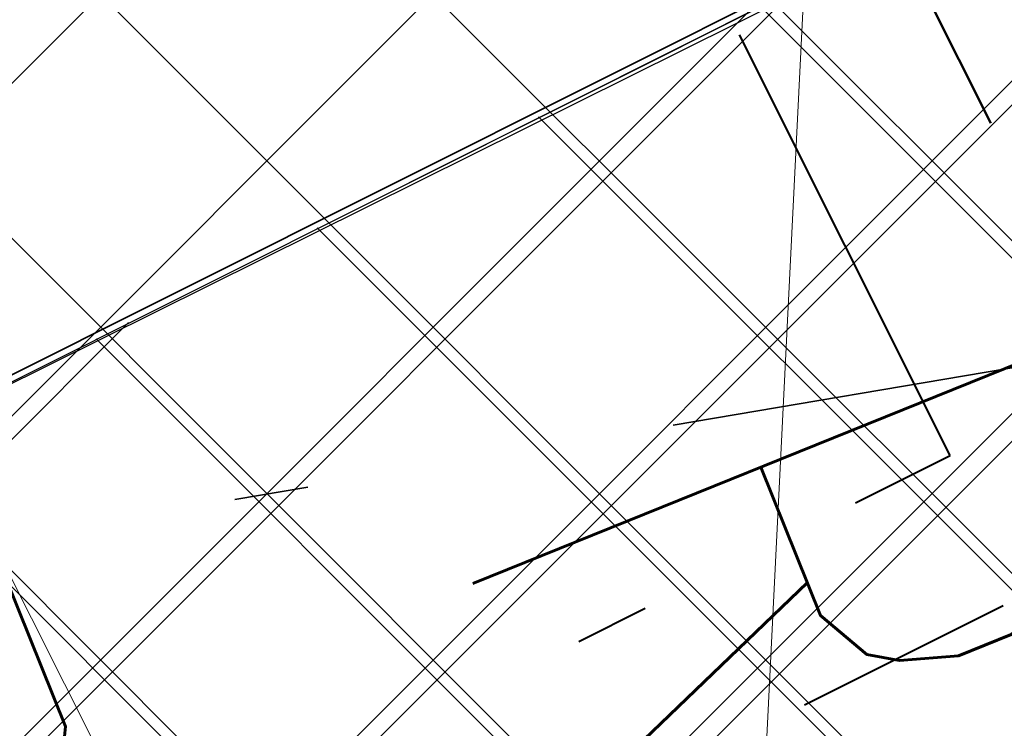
# Model space of a CAD drawing. Header units: metres. Extents: x 7472034 to 8439876, y 5890181 to 5961460.
# Tile 92 of 202: x 8439500.536 to 8439501.865, y 5890390.428 to 5890391.384. Entities that reach past the tile are written whole.
import ezdxf
from ezdxf import colors
from ezdxf.entities.mleader import LeaderData, LeaderLine
from ezdxf.math import Vec2, Vec3

# ---------------------------------------------------------------- set-up
doc = ezdxf.new("R2010")
doc.units = ezdxf.units.M
doc.header["$MEASUREMENT"] = 0
for name, pattern in [('$0$L218_500', [1, 0.5, -0.5]), ('ACAD_ISO03W100', [30, 12, -18]), ('DASHDOT', [25.399999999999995, 12.7, -6.349999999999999, 0, -6.349999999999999]), ('DASHDOTX2', [2, 1, -0.5, 0, -0.5])]:
    doc.linetypes.add(name, pattern=pattern)
doc.layers.get('0').update_dxf_attribs({"linetype": 'CONTINUOUS', "lineweight": 5})
doc.layers.get('Defpoints').update_dxf_attribs({"linetype": 'CONTINUOUS'})
for name, color, linetype, lineweight in [('### Krawężnik', 6, 'CONTINUOUS', 35), ('_a_widok', 7, 'CONTINUOUS', 5), ('_IS.KD.opis.1', 138, 'CONTINUOUS', 18), ('_T_98', 132, 'ACAD_ISO03W100', 50), ('_T_ON', 23, 'ACAD_ISO03W100', 40), ('_T_ON_V', 181, 'ACAD_ISO03W100', 50), ('_T_opary', 220, 'DASHDOT', 40), ('E_Kanal_sterownicze', 10, 'DASHDOTX2', 35), ('KOLOR-OBIEKT', 21, 'CONTINUOUS', 13), ('T_strefa-8', 20, 'ACAD_ISO03W100', 50), ('ZAG-obrys 018 wymiary', 7, 'CONTINUOUS', 18), ('ZAG-OBRYS013', 7, 'CONTINUOUS', 13), ('ZAG-OPIS_020', 7, 'CONTINUOUS', 25)]:
    doc.layers.add(name, color=color, linetype=linetype, lineweight=lineweight)
for name, color, linetype in [('100_rzut_wym_wew', 7, 'CONTINUOUS'), ('2D - Ogólne', 7, 'CONTINUOUS'), ('_IS.BLOK.KD.doziemne', 7, 'CONTINUOUS')]:
    doc.layers.add(name, color=color, linetype=linetype)
doc.layers.add('_IS_NO', color=11, linetype='CONTINUOUS', lineweight=20, plot=False)
doc.styles.add('DIM', font='simplex.shx', dxfattribs={"width": 0.8})
doc.styles.add('RS', font='Romans.shx', dxfattribs={"width": 0.7})
doc.dimstyles.new('DIM-WEW_500', dxfattribs={"dimscale": 5, "dimtxt": 18, "dimasz": 10, "dimexe": 4, "dimexo": 8, "dimgap": 5, "dimtad": 1, "dimlfac": 0.01, "dimzin": 9, "dimdsep": 46, "dimtxsty": 'DIM', "dimblk": 'ARCHTICK', "dimcen": 5, "dimclrt": 112, "dimadec": 4, "dimazin": 2, "dimtfac": 4, "dimtmove": 0, "dimatfit": 3, "dimldrblk": 'ARCHTICK', "dimfxl": 0, "dimtolj": 1, "dimlwd": 13, "dimarcsym": 0})
pattern_1 = [(45, (967499.202946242, -71042.94610979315), (-0.2245064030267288, 0.2245064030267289), []), (135, (967499.202946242, -71042.94610979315), (-0.2245064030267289, -0.2245064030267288), [])]
pattern_2 = [(45, (967499.2092647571, -71042.97165620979), (-0.2245064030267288, 0.2245064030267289), []), (135, (967499.2092647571, -71042.97165620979), (-0.2245064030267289, -0.2245064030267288), [])]

# ---------------------------------------------------------------- blocks, each defined once
blk = doc.blocks.new('A$C7D7B3C0A')
at = {"layer": '2D - Ogólne', "lineweight": 25}
blk.add_line((4.399999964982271, 8.89999996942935), (4.400059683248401, 2.299928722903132), dxfattribs=at)
blk.add_line((4.399999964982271, 8.89999996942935), (4.400059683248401, 2.299928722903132), dxfattribs=at)
blk.add_line((4.399999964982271, 8.89999996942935), (4.400059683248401, 2.299928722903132), dxfattribs=at)
blk.add_line((4.399999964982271, 8.89999996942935), (4.400059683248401, 2.299928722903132), dxfattribs=at)
blk.add_line((4.399999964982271, 8.89999996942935), (4.400059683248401, 2.299928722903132), dxfattribs=at)
blk.add_line((4.399999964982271, 8.89999996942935), (4.400059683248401, 2.299928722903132), dxfattribs=at)
blk.add_line((4.399999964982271, 8.89999996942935), (4.400059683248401, 2.299928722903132), dxfattribs=at)
blk.add_line((4.399999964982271, 8.89999996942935), (4.400059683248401, 2.299928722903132), dxfattribs=at)
blk.add_line((4.399999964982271, 8.89999996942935), (4.400059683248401, 2.299928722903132), dxfattribs=at)
blk.add_line((4.399999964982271, 8.89999996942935), (4.400059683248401, 2.299928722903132), dxfattribs=at)
blk.add_line((4.399999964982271, 8.89999996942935), (4.400059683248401, 2.299928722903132), dxfattribs=at)
blk = doc.blocks.new('_Oblique')
at = {"color": 0, "linetype": 'ByBlock', "lineweight": -2}
blk.add_line((-0.5, -0.5), (0.5, 0.5), dxfattribs=at)
blk = doc.blocks.new('*D76')
at = {"layer": 'Defpoints', "color": 0, "linetype": 'Continuous', "lineweight": 60}
for p in [(8439504.5437122, 5890392.911758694), (8439500.275404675, 5890390.769413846), (8439503.451551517, 5890385.091044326)]:
    blk.add_point(p, dxfattribs=at)
at = {"layer": 'ZAG-obrys 018 wymiary', "color": 0, "linetype": 'Continuous', "lineweight": -2}
for p, q in [((8439500.990396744, 5890391.128281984), (8439504.901208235, 5890393.091192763)), ((8439504.166543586, 5890385.449912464), (8439507.816903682, 5890387.282097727))]:
    blk.add_line(p, q, dxfattribs=at)
at = {"layer": 'ZAG-obrys 018 wymiary', "color": 0, "linetype": 'Continuous', "lineweight": 13}
blk.add_line((8439507.459407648, 5890387.102663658), (8439504.5437122, 5890392.911758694), dxfattribs=at)
at = {"layer": 'ZAG-obrys 018 wymiary', "color": 0, "linetype": 'Continuous', "lineweight": 13, "xscale": 0.3, "yscale": 0.3, "zscale": 0.3}
for p, rotation in [((8439504.5437122, 5890392.911758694), 116.652946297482), ((8439507.459407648, 5890387.102663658), 296.6529462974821)]:
    blk.add_blockref('_Oblique', p, dxfattribs=dict(at, rotation=rotation))
at = {"layer": 'ZAG-obrys 018 wymiary', "color": 112, "linetype": 'Continuous', "lineweight": 25, "insert": (8439506.537803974, 5890390.27636228), "char_height": 0.8, "attachment_point": 5, "rotation": 296.652946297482, "style": 'RS'}
blk.add_mtext('\\A1;6.5', dxfattribs=at)
blk = doc.blocks.new('_ArchTick')
at = {"layer": '100_rzut_wym_wew', "color": 0, "linetype": 'Continuous', "const_width": 0.15}
blk.add_lwpolyline([(-0.5, -0.5), (0.5, 0.5)], dxfattribs=at)
blk = doc.blocks.new('*D80')
at = {"layer": 'Defpoints', "color": 0, "linetype": 'Continuous', "lineweight": 60}
for p in [(8439499.288762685, 5890395.196211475), (8439510.439764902, 5890383.669162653), (8439506.139698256, 5890381.515762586)]:
    blk.add_point(p, dxfattribs=at)
at = {"layer": 'ZAG-obrys 018 wymiary', "color": 0, "linetype": 'Continuous', "lineweight": -2}
for p, q in [((8439500.004080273, 5890395.554430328), (8439503.946488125, 5890397.528720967)), ((8439506.855015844, 5890381.87398144), (8439510.797423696, 5890383.84827208))]:
    blk.add_line(p, q, dxfattribs=at)
at = {"layer": 'ZAG-obrys 018 wymiary', "color": 0, "linetype": 'Continuous', "lineweight": 13}
blk.add_line((8439503.588829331, 5890397.349611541), (8439510.439764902, 5890383.669162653), dxfattribs=at)
at = {"layer": 'ZAG-obrys 018 wymiary', "color": 0, "linetype": 'Continuous', "lineweight": 13, "xscale": 0.3, "yscale": 0.3, "zscale": 0.3}
for p, rotation in [((8439503.588829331, 5890397.349611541), 116.6009277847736), ((8439510.439764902, 5890383.669162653), 296.6009277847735)]:
    blk.add_blockref('_Oblique', p, dxfattribs=dict(at, rotation=rotation))
at = {"layer": 'ZAG-obrys 018 wymiary', "color": 112, "linetype": 'Continuous', "lineweight": 25, "insert": (8439508.246278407, 5890389.389239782), "char_height": 0.8, "attachment_point": 5, "rotation": 296.6009277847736, "style": 'RS'}
blk.add_mtext('\\A1;15.3', dxfattribs=at)
blk = doc.blocks.new('*D88')
at = {"layer": 'Defpoints', "color": 0, "linetype": 'Continuous', "lineweight": 60}
for p in [(8439503.070368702, 5890393.075582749), (8439494.803817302, 5890391.266461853), (8439495.73632797, 5890389.403839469)]:
    blk.add_point(p, dxfattribs=at)
at = {"layer": 'ZAG-obrys 018 wymiary', "color": 0, "linetype": 'Continuous', "lineweight": -2}
for p, q in [((8439502.712229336, 5890393.790940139), (8439501.95878835, 5890395.295883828)), ((8439495.378188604, 5890390.119196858), (8439494.624747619, 5890391.624140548))]:
    blk.add_line(p, q, dxfattribs=at)
at = {"layer": 'ZAG-obrys 018 wymiary', "color": 0, "linetype": 'Continuous', "lineweight": 13}
blk.add_line((8439502.137858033, 5890394.938205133), (8439494.803817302, 5890391.266461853), dxfattribs=at)
at = {"layer": 'ZAG-obrys 018 wymiary', "color": 0, "linetype": 'Continuous', "lineweight": 13, "xscale": 0.3, "yscale": 0.3, "zscale": 0.3}
for p, rotation in [((8439502.137858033, 5890394.938205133), 26.59456106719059), ((8439494.803817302, 5890391.266461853), 206.5945610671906)]:
    blk.add_blockref('_Oblique', p, dxfattribs=dict(at, rotation=rotation))
at = {"layer": 'ZAG-obrys 018 wymiary', "color": 112, "linetype": 'Continuous', "lineweight": 25, "insert": (8439498.202233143, 5890393.638851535), "char_height": 0.8, "attachment_point": 5, "rotation": 26.594561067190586, "style": 'RS'}
blk.add_mtext('\\A1;8.2', dxfattribs=at)
blk = doc.blocks.new('*D60')
at = {"layer": 'Defpoints', "color": 0, "linetype": 'Continuous', "lineweight": 60}
for p in [(8439503.84000523, 5890394.328112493), (8439498.216184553, 5890391.533605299), (8439498.928597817, 5890390.099905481)]:
    blk.add_point(p, dxfattribs=at)
at = {"layer": 'ZAG-obrys 018 wymiary', "color": 0, "linetype": 'Continuous', "lineweight": -2}
for p, q in [((8439499.362340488, 5890392.10313644), (8439504.198218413, 5890394.506110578)), ((8439500.074753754, 5890390.669436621), (8439504.910631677, 5890393.07241076))]:
    blk.add_line(p, q, dxfattribs=at)
at = {"layer": 'ZAG-obrys 018 wymiary', "color": 0, "linetype": 'Continuous', "lineweight": 13}
blk.add_line((8439504.552418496, 5890392.894412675), (8439503.84000523, 5890394.328112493), dxfattribs=at)
at = {"layer": 'ZAG-obrys 018 wymiary', "color": 0, "linetype": 'Continuous', "lineweight": 13, "xscale": 0.3, "yscale": 0.3, "zscale": 0.3}
for p, rotation in [((8439503.84000523, 5890394.328112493), 116.4230323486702), ((8439504.552418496, 5890392.894412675), 296.4230323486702)]:
    blk.add_blockref('_Oblique', p, dxfattribs=dict(at, rotation=rotation))
at = {"layer": 'ZAG-obrys 018 wymiary', "color": 112, "linetype": 'Continuous', "lineweight": 25, "insert": (8439504.733531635, 5890393.878259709), "char_height": 0.8, "attachment_point": 5, "rotation": 296.42303234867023, "style": 'RS'}
blk.add_mtext('\\A1;1.6', dxfattribs=at)
blk = doc.blocks.new('Elektryk_v3')
at = {"layer": 'E_Kanal_sterownicze'}
blk.add_lwpolyline([(7.317663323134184, -60.84954797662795), (-12.38507829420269, -64.18319043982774)], dxfattribs=at)
blk = doc.blocks.new('A$C20F0416D')
at = {"layer": '_T_98', "ltscale": 0.025}
blk.add_lwpolyline([(7.836734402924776, 3.825146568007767), (14.59582168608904, 7.308206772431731), (16.08722835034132, 11.97092984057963), (14.93323048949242, 14.27526504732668)], dxfattribs=at)
at = {"layer": '_T_ON', "ltscale": 0.025}
blk.add_lwpolyline([(5.371468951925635, 8.609142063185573), (5.775450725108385, 7.82519119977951), (16.35011156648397, 13.12092074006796), (15.60384072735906, 14.61109522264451)], dxfattribs=at)
at = {"layer": '_T_opary', "ltscale": 0.05}
blk.add_lwpolyline([(2.366075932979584, 7.861956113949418), (2.982892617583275, 6.664986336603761), (15.36056099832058, 12.86365171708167), (14.70969374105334, 14.16332165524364)], dxfattribs=at)
blk = doc.blocks.new('*D132')
at = {"layer": 'Defpoints', "color": 0, "linetype": 'Continuous', "lineweight": 60}
for p in [(8439490.081045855, 5890411.33265816), (8439490.081045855, 5890411.33265816), (8439503.593241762, 5890384.547616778)]:
    blk.add_point(p, dxfattribs=at)
at = {"layer": 'ZAG-obrys 018 wymiary', "color": 0, "linetype": 'Continuous', "lineweight": -2}
for p, q in [((8439490.081045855, 5890411.33265816), (8439490.438176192, 5890411.512818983)), ((8439503.593241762, 5890384.547616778), (8439503.9503721, 5890384.727777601))]:
    blk.add_line(p, q, dxfattribs=at)
at = {"layer": 'ZAG-obrys 018 wymiary', "color": 0, "linetype": 'Continuous', "lineweight": 13}
blk.add_line((8439503.593241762, 5890384.547616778), (8439490.081045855, 5890411.33265816), dxfattribs=at)
at = {"layer": 'ZAG-obrys 018 wymiary', "color": 0, "linetype": 'Continuous', "lineweight": 13, "xscale": 0.3, "yscale": 0.3, "zscale": 0.3}
for p, rotation in [((8439490.081045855, 5890411.33265816), 116.7694823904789), ((8439503.593241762, 5890384.547616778), 296.7694823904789)]:
    blk.add_blockref('_Oblique', p, dxfattribs=dict(at, rotation=rotation))
at = {"layer": 'ZAG-obrys 018 wymiary', "color": 112, "linetype": 'Continuous', "lineweight": 25, "insert": (8439496.348970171, 5890400.239980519), "char_height": 0.8, "attachment_point": 5, "rotation": 296.7694823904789, "style": 'RS'}
blk.add_mtext('\\A1;30', dxfattribs=at)
blk = doc.blocks.new('*D142')
at = {"layer": 'Defpoints', "color": 0, "linetype": 'Continuous', "lineweight": 60}
for p in [(8439501.07687633, 5890391.760996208), (8439499.839085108, 5890366.792824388), (8439500.37198268, 5890366.766406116)]:
    blk.add_point(p, dxfattribs=at)
at = {"layer": 'ZAG-obrys 018 wymiary', "color": 0, "linetype": 'Continuous', "lineweight": 13}
blk.add_line((8439501.609773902, 5890391.734577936), (8439500.37198268, 5890366.766406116), dxfattribs=at)
at = {"layer": 'ZAG-obrys 018 wymiary', "color": 0, "linetype": 'Continuous', "lineweight": -2}
for p, q in [((8439501.609773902, 5890391.734577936), (8439502.009283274, 5890391.714772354)), ((8439500.37198268, 5890366.766406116), (8439500.771492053, 5890366.746600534))]:
    blk.add_line(p, q, dxfattribs=at)
at = {"layer": 'ZAG-obrys 018 wymiary', "color": 0, "linetype": 'Continuous', "lineweight": 13, "xscale": 0.3, "yscale": 0.3, "zscale": 0.3}
for p, rotation in [((8439501.609773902, 5890391.734577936), 87.16189876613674), ((8439500.37198268, 5890366.766406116), 267.1618987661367)]:
    blk.add_blockref('_Oblique', p, dxfattribs=dict(at, rotation=rotation))
at = {"layer": 'ZAG-obrys 018 wymiary', "color": 112, "linetype": 'Continuous', "lineweight": 25, "insert": (8439500.180271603, 5890375.01709125), "char_height": 0.8, "attachment_point": 5, "rotation": 87.16189876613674, "style": 'RS'}
blk.add_mtext('\\A1;25', dxfattribs=at)
blk = doc.blocks.new('_Open30')
at = {"color": 0, "linetype": 'ByBlock', "lineweight": -2}
for p, q in [((-1, 0.26794919), (0, 0)), ((0, 0), (-1, -0.26794919)), ((0, 0), (-1, 0))]:
    blk.add_line(p, q, dxfattribs=at)
blk = doc.blocks.new('*D150')
at = {"layer": 'Defpoints', "color": 0, "linetype": 'Continuous', "lineweight": 60}
for p in [(8439495.295166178, 5890413.452423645), (8439503.9503721, 5890384.727777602)]:
    blk.add_point(p, dxfattribs=at)
at = {"layer": 'ZAG-obrys 018 wymiary', "color": 0, "linetype": 'Continuous', "lineweight": 13}
blk.add_line((8439496.232624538, 5890410.341214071), (8439495.381717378, 5890413.165180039), dxfattribs=at)
at = {"layer": 'ZAG-obrys 018 wymiary', "color": 0, "linetype": 'Continuous', "lineweight": 13, "xscale": 0.3, "yscale": 0.3, "zscale": 0.3, "rotation": 106.7684137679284}
blk.add_blockref('_Open30', (8439495.295166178, 5890413.452423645), dxfattribs=at)
at = {"layer": 'ZAG-obrys 018 wymiary', "color": 112, "linetype": 'Continuous', "lineweight": 25, "insert": (8439496.541688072, 5890411.395196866), "char_height": 0.8, "attachment_point": 5, "rotation": 286.7684137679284, "style": 'RS'}
blk.add_mtext('\\A1;R30', dxfattribs=at)
blk = doc.blocks.new('A$C1D2679FE')
at = {"layer": 'KOLOR-OBIEKT', "lineweight": 9, "ltscale": 200}
h = blk.add_hatch(dxfattribs=at)
h.set_pattern_fill('ANSI37', color=253, scale=0.1, angle=16)
h.set_pattern_definition([(61, (-7471780.020262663, -5961378.212846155), (-0.2776917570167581, 0.153927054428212), []), (151, (-7471780.020262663, -5961378.212846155), (-0.153927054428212, -0.2776917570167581), [])])
edge = h.paths.add_edge_path()
edge.add_line((196.975401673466, 33.54016214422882), (192.3495923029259, 34.13512154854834))
edge.add_line((192.3495923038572, 34.13512154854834), (187.7176397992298, 34.7308710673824))
edge.add_line((187.7176398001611, 34.7308710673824), (178.5077782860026, 36.15998750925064))
edge.add_line((178.5077782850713, 36.15998750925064), (176.6601969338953, 36.5026140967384))
edge.add_arc((181.3685569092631, 38.18527459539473), 5.000000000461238, 199.6657310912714, 261.1796204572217)
edge.add_line((180.6018702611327, 33.24440507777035), (187.358021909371, 32.19603671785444))
edge.add_line((187.3580219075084, 32.19603671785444), (192.0230219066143, 31.59603671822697))
edge.add_line((192.0230219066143, 31.59603671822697), (196.6880219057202, 30.9960367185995))
edge.add_line((196.6880219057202, 30.9960367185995), (201.9780219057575, 30.48103671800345))
edge.add_line((201.9780219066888, 30.48103671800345), (207.2680219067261, 29.96603671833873))
edge.add_line((207.2680219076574, 29.96603671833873), (216.468021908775, 29.35603671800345))
edge.add_line((216.4680219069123, 29.35603671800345), (221.8830219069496, 29.11103671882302))
edge.add_line((221.8830219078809, 29.11103671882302), (227.2980219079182, 28.86603671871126))
edge.add_line((227.2980219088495, 28.86603671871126), (233.718021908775, 28.60103671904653))
edge.add_line((233.7180219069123, 28.60103671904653), (240.1380219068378, 28.33603671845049))
edge.add_line((240.1380219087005, 28.33603671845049), (245.3280219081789, 28.076036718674))
edge.add_line((245.3280219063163, 28.076036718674), (246.1380219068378, 28.00603671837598))
edge.add_line((246.1380219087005, 28.00603671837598), (248.4280219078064, 27.98603671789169))
edge.add_line((248.4280219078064, 27.98603671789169), (251.4080219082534, 28.33603671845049))
edge.add_line((251.4080219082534, 28.33603671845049), (255.3380219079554, 29.13603671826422))
edge.add_line((255.3380219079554, 29.13603671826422), (258.1480219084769, 30.35603671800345))
edge.add_line((258.1480219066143, 30.35603671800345), (260.6280219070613, 32.076036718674))
edge.add_line((260.6280219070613, 32.076036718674), (262.7080219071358, 34.29603671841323))
edge.add_line((262.7080219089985, 34.29603671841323), (264.3880219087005, 36.826036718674))
edge.add_line((264.3880219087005, 36.826036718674), (265.608021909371, 39.59603671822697))
edge.add_line((265.6080219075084, 39.59603671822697), (266.4080219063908, 42.53603671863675))
edge.add_line((266.4080219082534, 42.53603671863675), (266.6380219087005, 45.60603671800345))
edge.add_line((266.6380219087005, 45.60603671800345), (266.3380219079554, 48.59603671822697))
edge.add_line((266.3380219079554, 48.59603671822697), (265.628021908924, 51.53603671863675))
edge.add_line((265.6280219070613, 51.53603671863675), (264.5280219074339, 54.28603671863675))
edge.add_line((264.5280219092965, 54.28603671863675), (263.3880219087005, 57.11603671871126))
edge.add_line((263.3880219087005, 57.11603671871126), (262.5430219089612, 59.47103671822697))
edge.add_line((262.5430219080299, 59.47103671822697), (261.6980219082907, 61.826036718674))
edge.add_line((261.6980219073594, 61.826036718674), (260.5980219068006, 65.15103671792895))
edge.add_line((260.5980219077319, 65.15103671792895), (259.4980219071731, 68.47603671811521))
edge.add_line((259.4980219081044, 68.47603671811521), (257.3916487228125, 67.77919145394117))
edge.add_line((257.3916487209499, 67.77919145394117), (258.1675714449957, 64.34697791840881))
edge.add_line((258.167571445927, 64.34697791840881), (259.2776264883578, 60.99158426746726))
edge.add_line((259.2776264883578, 60.99158426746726), (260.1334384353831, 58.60645156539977))
edge.add_line((260.1334384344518, 58.60645156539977), (260.9950570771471, 56.20513570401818))
edge.add_line((260.9950570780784, 56.20513570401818), (262.1522789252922, 53.33238322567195))
edge.add_line((262.1522789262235, 53.33238322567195), (263.1827648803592, 50.75616833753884))
edge.add_line((263.1827648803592, 50.75616833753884), (263.8083402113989, 48.16575780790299))
edge.add_line((263.8083402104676, 48.16575780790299), (264.0684198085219, 45.57363114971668))
edge.add_line((264.0684198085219, 45.57363114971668), (263.8734869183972, 42.97170083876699))
edge.add_line((263.8734869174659, 42.97170083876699), (263.1880731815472, 40.45280535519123))
edge.add_line((263.1880731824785, 40.45280535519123), (262.1337886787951, 38.05906103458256))
edge.add_line((262.1337886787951, 38.05906103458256), (260.6936748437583, 35.89031817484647))
edge.add_line((260.6936748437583, 35.89031817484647), (258.9457271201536, 34.02472012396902))
edge.add_line((258.9457271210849, 34.02472012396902), (256.8967191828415, 32.60363397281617))
edge.add_line((256.8967191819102, 32.60363397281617), (254.5645412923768, 31.59108698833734))
edge.add_line((254.5645412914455, 31.59108698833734), (251.0026761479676, 30.86602538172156))
edge.add_line((251.0026761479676, 30.86602538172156), (248.2893446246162, 30.54734550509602))
edge.add_line((248.2893446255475, 30.54734550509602), (246.2595893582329, 30.56507262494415))
edge.add_line((246.2595893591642, 30.56507262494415), (245.5023283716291, 30.63051493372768))
edge.add_line((245.5023283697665, 30.63051493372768), (240.2548571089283, 30.89339403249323))
edge.add_line((240.2548571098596, 30.89339403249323), (233.8236017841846, 31.1588586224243))
edge.add_line((233.8236017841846, 31.1588586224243), (227.4086662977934, 31.42364957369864))
edge.add_line((227.4086662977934, 31.42364957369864), (221.9987299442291, 31.66842047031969))
edge.add_line((221.9987299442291, 31.66842047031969), (217.4544723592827, 31.90290945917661))
edge.add_line((217.4544723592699, 31.90290945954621), (217.0910134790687, 31.92589690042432))
edge.add_line((217.0910134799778, 31.92589689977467), (214.8768218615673, 32.06593639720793))
edge.add_line((214.876821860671, 32.06593639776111), (207.0033997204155, 32.56390146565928))
edge.add_line((207.0033997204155, 32.56390146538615), (202.2260741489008, 33.02899081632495))
edge.add_line((202.2260741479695, 33.02899081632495), (196.975401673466, 33.54016214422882))
blk = doc.blocks.new('A$C2C426404')
at = {"layer": '_IS_NO'}
for points, knots in [([(79.78853077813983, 19.36674957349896), (76.35759393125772, 21.05647175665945), (73.54314721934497, 23.24973176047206), (68.81112178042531, 29.5542766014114), (62.94352867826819, 33.40072623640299), (60.85999413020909, 35.33807434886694), (60.85999381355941, 35.3380749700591)], [0, 0, 0, 0, 2.176379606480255, 10.04614516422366, 21.98881238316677, 21.98881468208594, 21.98881468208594, 21.98881468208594, 21.98881468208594]), ([(50.6228041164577, 30.56321178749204, 1.829566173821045e-06), (53.11749188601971, 30.21319374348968), (56.38514522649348, 30.67444155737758), (60.99540497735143, 30.04553546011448), (68.19327101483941, 22.54355850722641, -2.469325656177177e-08), (70.8769634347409, 19.46133922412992, 5.150448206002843e-09), (74.71212187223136, 14.31917844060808, -1.219795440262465e-09), (78.88802252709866, 13.86142715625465), (82.75564656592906, 12.70757211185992)], [0, 0, 0, 0, 7.578698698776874, 9.67195365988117, 16.27655537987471, 24.33370670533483, 30.35915105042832, 36.79354326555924, 36.79354326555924, 36.79354326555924, 36.79354326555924])]:
    blk.add_open_spline(points, degree=3, knots=knots, dxfattribs=at)
at = {"layer": '_IS_NO', "ltscale": 0.1}
for points, knots in [([(81.48853297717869, 15.975331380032), (78.87586907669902, 16.84686399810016), (76.26450027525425, 17.78992713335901), (72.03847445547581, 21.67736706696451), (65.0990158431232, 30.09408769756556), (58.79946133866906, 33.34467344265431), (58.26247850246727, 34.11525447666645)], [0, 0, 0, 0, 1.278992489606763, 7.78914044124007, 15.74750070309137, 27.64022902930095, 27.64022902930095, 27.64022902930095, 27.64022902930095]), ([(55.69703794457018, 26.44192530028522, 8.07171421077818e-08), (60.47702913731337, 24.37489471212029, 4.118097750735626e-07), (65.41527824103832, 21.38608461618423, 8.932878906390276e-07), (68.42167646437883, 18.98607052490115, -1.681326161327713e-07), (71.60992970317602, 12.73766223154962), (75.29265419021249, 11.98629271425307, 1.662301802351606e-08), (79.75433884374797, 11.20084950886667)], [13.0881689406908, 13.0881689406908, 13.0881689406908, 13.0881689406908, 21.71831455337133, 28.5577747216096, 34.1003045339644, 40.71973107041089, 40.71973107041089, 40.71973107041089, 40.71973107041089])]:
    blk.add_open_spline(points, degree=3, knots=knots, dxfattribs=at)
blk = doc.blocks.new('JPII.KD_aktualizacja rzędnych_20.12.2024')
at = {"layer": '_IS.KD.opis.1', "color": 0}
ml = blk.add_multileader_mtext('Standard', dxfattribs=at)
ml.set_content('\\A1;{\\C132;Rd4}-132,83', style='RS')
ml.set_leader_properties()
ml.build(insert=Vec2(0, 0))
ml.multileader.update_dxf_attribs({"text_left_attachment_type": 2, "text_right_attachment_type": 2, "dogleg_length": 0.2, "arrow_head_size": 0.25})
ctx = ml.context
ctx.base_point, ctx.char_height, ctx.arrow_head_size, ctx.landing_gap_size, ctx.plane_origin, ctx.plane_x_axis, ctx.plane_y_axis = Vec3(8438641.615293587, 5890687.074757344), 0.8, 0.25, 0.3, Vec3(8438583.42782343, 5890661.307258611), Vec3(0.374606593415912, -0.9271838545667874), Vec3(0.9271838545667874, 0.374606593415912)
ctx.left_attachment, ctx.right_attachment, ctx.text_align_type = 2, 2, 1
notes = []
notes.append((ctx, [(1, (1, 1, 0), (8438643.802996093, 5890681.660003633), (-0.374606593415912, 0.9271838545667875), 0.2, [(3, [(8438642.714059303, 5890679.444822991)], 0, [])])]))
ctx.mtext.insert, ctx.mtext.text_direction, ctx.mtext.rotation, ctx.mtext.width, ctx.mtext.alignment, ctx.mtext.flow_direction = Vec3(8438643.113200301, 5890684.638482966), Vec3(0.374606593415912, -0.9271838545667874), 5.096361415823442, 3.033132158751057, 2, 5
ml = blk.add_multileader_mtext('Standard', dxfattribs=at)
ml.set_content('\\A1;{\\C132;Rd3}-132,89', style='RS')
ml.set_leader_properties()
ml.build(insert=Vec2(0, 0))
ml.multileader.update_dxf_attribs({"text_left_attachment_type": 2, "text_right_attachment_type": 2, "dogleg_length": 0.2, "arrow_head_size": 0.25})
ctx = ml.context
ctx.base_point, ctx.char_height, ctx.arrow_head_size, ctx.landing_gap_size, ctx.plane_origin, ctx.plane_x_axis, ctx.plane_y_axis = Vec3(8438640.248071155, 5890686.770044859), 0.8, 0.25, 0.3, Vec3(8438582.323530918, 5890660.669695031), Vec3(0.374606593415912, -0.9271838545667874), Vec3(0.9271838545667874, 0.374606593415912)
ctx.left_attachment, ctx.right_attachment, ctx.text_align_type = 2, 2, 1
notes.append((ctx, [(0, (1, 1, 0), (8438640.173149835, 5890686.955481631), (0.374606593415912, -0.9271838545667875), 0.2, [(3, [(8438639.087217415, 5890686.687542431)], 0, [])])]))
ctx.mtext.insert, ctx.mtext.text_direction, ctx.mtext.rotation, ctx.mtext.width, ctx.mtext.alignment, ctx.mtext.flow_direction = Vec3(8438641.740983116, 5890684.346132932), Vec3(0.374606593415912, -0.9271838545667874), 5.096361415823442, 3.033132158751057, 2, 5
for ctx, leaders in notes:
    for number, flags, end, landing, length, lines in leaders:
        leader = LeaderData()
        leader.index, (leader.has_last_leader_line, leader.has_dogleg_vector, leader.attachment_direction) = number, flags
        leader.last_leader_point, leader.dogleg_vector, leader.dogleg_length = Vec3(end), Vec3(landing), length
        for number, points, colour, breaks in lines:
            line = LeaderLine()
            line.index, line.vertices, line.color, line.breaks = number, Vec3.list(points), colors.encode_raw_color(colour), breaks
            leader.lines.append(line)
        ctx.leaders.append(leader)

msp = doc.modelspace()

# ---------------------------------------------------------------- hatches: boundary and pattern name
at = {"layer": 'KOLOR-OBIEKT', "lineweight": 9}
h = msp.add_hatch(dxfattribs=at)
h.set_pattern_fill('ANSI37', color=73, scale=0.1)
h.set_pattern_definition(pattern_2)
edge = h.paths.add_edge_path()
edge.add_arc((8439443.60123986, 5890379.17988472), 6.652831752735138, 296.7043321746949, 335.0331150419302)
edge.add_arc((8439476.194075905, 5890367.917634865), 27.87464989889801, 155.1393615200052, 162.3446315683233, ccw=False)
edge.add_arc((8439457.399943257, 5890376.211109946), 7.345078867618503, 127.98309878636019, 152.2023641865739, ccw=False)
edge.add_arc((8439457.741930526, 5890376.488713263), 7.349948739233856, 107.1989600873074, 131.4182254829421, ccw=False)
edge.add_line((8439455.568618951, 5890383.509999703), (8439473.898437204, 5890392.710084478))
edge.add_arc((8439481.742870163, 5890376.384611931), 18.11232128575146, 99.26977735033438, 115.6644084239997, ccw=False)
edge.add_line((8439478.825278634, 5890394.260401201), (8439481.377171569, 5890394.321440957))
edge.add_arc((8439482.909595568, 5890377.390082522), 17.00056533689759, 88.22393661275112, 95.17163768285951, ccw=False)
edge.add_arc((8439482.561499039, 5890405.235869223), 10.88860248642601, 274.6092070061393, 298.9976789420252)
edge.add_arc((8443006.923870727, 5883371.657126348), 7856.29059094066, 116.59181359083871, 116.61107962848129, ccw=False)
edge.add_arc((8439465.895823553, 5890431.340313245), 42.15757971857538, 305.2087751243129, 306.7865132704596)
edge.add_arc((8439488.80074795, 5890400.283338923), 3.577668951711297, 310.8590814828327, 340.7280968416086)
edge.add_line((8439492.177934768, 5890399.102523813), (8439493.275267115, 5890403.980640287))
edge.add_line((8439493.275267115, 5890403.980640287), (8439502.266345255, 5890408.28072203))
edge.add_line((8439502.266345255, 5890408.28072203), (8439504.844191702, 5890407.694009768))
edge.add_line((8439504.844191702, 5890407.694009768), (8439506.125281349, 5890405.329609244))
edge.add_arc((8439507.019670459, 5890405.776898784), 0.9999999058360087, 206.5699188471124, 283.6833393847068)
edge.add_line((8439507.256226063, 5890404.805280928), (8439511.624560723, 5890406.970734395))
edge.add_line((8439511.624560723, 5890406.970734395), (8439511.39896348, 5890407.420225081))
edge.add_line((8439511.39896348, 5890407.420225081), (8439510.561982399, 5890407.017405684))
edge.add_line((8439510.561982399, 5890407.017405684), (8439509.330427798, 5890409.481424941))
edge.add_line((8439509.330427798, 5890409.481424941), (8439512.635426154, 5890411.138401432))
edge.add_line((8439512.635426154, 5890411.138401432), (8439512.638568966, 5890411.136467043))
edge.add_line((8439512.638568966, 5890411.136467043), (8439515.998443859, 5890412.829496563))
edge.add_line((8439515.998443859, 5890412.829496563), (8439517.239018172, 5890410.325621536))
edge.add_line((8439517.239018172, 5890410.325621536), (8439513.919446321, 5890408.633274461))
edge.add_line((8439513.919446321, 5890408.633274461), (8439514.091312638, 5890408.235941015))
edge.add_line((8439514.091312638, 5890408.235941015), (8439518.839102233, 5890410.604261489))
edge.add_line((8439518.839102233, 5890410.604261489), (8439518.585943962, 5890412.843737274))
edge.add_line((8439518.585943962, 5890412.843737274), (8439518.274555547, 5890413.628049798))
edge.add_line((8439518.274555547, 5890413.628049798), (8439517.839658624, 5890414.494365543))
edge.add_line((8439517.839658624, 5890414.494365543), (8439524.310164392, 5890417.742607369))
edge.add_line((8439524.310164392, 5890417.742607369), (8439525.122207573, 5890416.124990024))
edge.add_line((8439525.122207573, 5890416.124990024), (8439526.840645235, 5890414.670893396))
edge.add_line((8439526.840645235, 5890414.670893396), (8439527.244697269, 5890414.489695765))
edge.add_arc((8439552.769967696, 5890317.570311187), 100.2242811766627, 102.79246926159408, 104.75471345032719, ccw=False)
edge.add_arc((8439529.321881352, 5890420.105147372), 4.960037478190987, 284.6730648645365, 320.3902958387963)
edge.add_arc((8435016.013859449, 5889290.11735932), 4655.555010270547, 14.00691021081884, 14.04831962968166)
edge.add_line((8439532.327549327, 5890420.207226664), (8439525.877549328, 5890423.127226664))
edge.add_line((8439525.877549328, 5890423.127226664), (8439431.028022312, 5890376.803268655))
edge.add_line((8439431.028022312, 5890376.803268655), (8439435.479127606, 5890375.417226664))
edge.add_line((8439435.479127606, 5890375.417226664), (8439446.590932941, 5890373.236661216))
edge = h.paths.add_edge_path()
edge.add_arc((8439530.228804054, 5890405.916425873), 3.001836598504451, 99.44813666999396, 208.2631515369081)
edge.add_line((8439527.5848402, 5890404.494990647), (8439533.209264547, 5890393.206690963))
edge.add_line((8439533.209264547, 5890393.206690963), (8439519.17443581, 5890386.185049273))
edge.add_line((8439519.17443581, 5890386.185049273), (8439523.57812012, 5890377.411604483))
edge.add_line((8439523.57812012, 5890377.411604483), (8439517.455507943, 5890374.324033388))
edge.add_line((8439517.455507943, 5890374.324033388), (8439517.445860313, 5890374.319191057))
edge.add_line((8439517.445860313, 5890374.319191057), (8439517.33905848, 5890374.265585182))
edge.add_line((8439517.33905848, 5890374.265585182), (8439516.815779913, 5890375.308140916))
edge.add_line((8439516.815779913, 5890375.308140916), (8439511.370501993, 5890372.574998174))
edge.add_line((8439511.370501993, 5890372.574998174), (8439511.888417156, 5890371.529804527))
edge.add_line((8439511.888417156, 5890371.529804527), (8439506.425671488, 5890368.787948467))
edge.add_line((8439506.425671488, 5890368.787948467), (8439505.890341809, 5890369.841556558))
edge.add_line((8439505.890341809, 5890369.841556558), (8439505.8884594, 5890369.869391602))
edge.add_line((8439505.8884594, 5890369.869391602), (8439500.283276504, 5890366.97762632))
edge.add_line((8439500.283276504, 5890366.97762632), (8439519.478066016, 5890366.160130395))
edge.add_line((8439519.478066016, 5890366.160130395), (8439542.767549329, 5890378.417226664))
edge.add_line((8439542.767549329, 5890378.417226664), (8439538.675788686, 5890394.802262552))
edge.add_line((8439538.675788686, 5890394.802262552), (8439537.066416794, 5890401.238139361))
edge.add_line((8439537.066416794, 5890401.238139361), (8439535.557306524, 5890407.69906358))
edge.add_arc((8439531.145391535, 5890400.872499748), 8.128158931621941, 57.12596579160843, 99.98506404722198)
edge = h.paths.add_edge_path()
edge.add_line((8439470.194509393, 5890384.137651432), (8439461.355169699, 5890379.697090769))
edge.add_line((8439461.355169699, 5890379.697090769), (8439460.080861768, 5890379.068371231))
edge.add_line((8439460.080861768, 5890379.068371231), (8439457.869254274, 5890377.642639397))
edge.add_arc((8439460.609507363, 5890373.444653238), 5.013190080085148, 123.1346622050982, 204.022759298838)
edge.add_line((8439456.030540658, 5890371.403786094), (8439459.447549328, 5890370.707226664))
edge.add_line((8439459.447549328, 5890370.707226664), (8439480.497107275, 5890367.736747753))
edge.add_line((8439480.497107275, 5890367.736747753), (8439497.963342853, 5890367.082590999))
edge.add_line((8439497.963342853, 5890367.082590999), (8439496.62020549, 5890369.722641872))
edge.add_line((8439496.62020549, 5890369.722641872), (8439494.91788047, 5890373.087302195))
edge.add_arc((8439489.468037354, 5890366.363615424), 8.654984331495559, 50.97371617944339, 58.22889977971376)
edge.add_line((8439494.025120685, 5890373.721722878), (8439490.036071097, 5890376.575637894))
edge.add_line((8439490.036071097, 5890376.575637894), (8439489.954459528, 5890375.592465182))
edge.add_line((8439489.954459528, 5890375.592465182), (8439490.917133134, 5890375.538648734))
edge.add_line((8439490.917133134, 5890375.538648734), (8439490.678913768, 5890371.956837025))
edge.add_line((8439490.678913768, 5890371.956837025), (8439482.55041443, 5890372.440399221))
edge.add_line((8439482.55041443, 5890372.440399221), (8439482.851718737, 5890376.020734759))
edge.add_line((8439482.851718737, 5890376.020734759), (8439487.354100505, 5890375.749064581))
edge.add_line((8439487.354100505, 5890375.749064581), (8439487.521080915, 5890378.34061919))
edge.add_line((8439487.521080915, 5890378.34061919), (8439481.803471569, 5890382.401025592))
edge.add_arc((8439487.942466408, 5890392.088814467), 11.46911116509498, 231.6002274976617, 237.6382272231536, ccw=False)
edge.add_line((8439480.818489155, 5890383.100518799), (8439480.351152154, 5890383.41057529))
edge.add_line((8439480.351152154, 5890383.41057529), (8439479.210044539, 5890382.939428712))
edge.add_line((8439479.210044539, 5890382.939428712), (8439480.412913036, 5890383.399613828))
edge.add_arc((8439474.682487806, 5890375.167564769), 10.03017472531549, 55.15777404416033, 116.5800473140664)
h.paths.add_polyline_path([(8439461.898919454, 5890370.792156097), (8439462.257176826, 5890373.552492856)], flags=16)
h = msp.add_hatch(dxfattribs=at)
h.set_pattern_fill('ANSI37', color=253, scale=0.1)
h.set_pattern_definition(pattern_2)
edge = h.paths.add_edge_path()
edge.add_arc((8439529.163071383, 5890420.279666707), 5.193757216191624, 276.50229096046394, 320.0240354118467, ccw=False)
edge.add_line((8439529.751227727, 5890415.119319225), (8439525.812744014, 5890414.153171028))
edge.add_line((8439525.812744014, 5890414.153171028), (8439519.208160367, 5890410.804184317))
edge.add_line((8439519.208160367, 5890410.804184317), (8439517.988028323, 5890410.126512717))
edge.add_line((8439517.988028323, 5890410.126512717), (8439514.091312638, 5890408.235941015))
edge.add_line((8439514.091312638, 5890408.235941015), (8439511.613697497, 5890406.992378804))
edge.add_line((8439511.613697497, 5890406.992378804), (8439509.258949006, 5890405.810485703))
edge.add_line((8439509.258949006, 5890405.810485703), (8439507.371756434, 5890404.83508177))
edge.add_arc((8439506.940777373, 5890405.737469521), 1.000023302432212, 206.5712342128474, 295.5290722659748, ccw=False)
edge.add_line((8439506.046377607, 5890405.290148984), (8439504.844186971, 5890407.693988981))
edge.add_line((8439504.844186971, 5890407.693988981), (8439502.261629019, 5890408.281795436))
edge.add_line((8439502.261629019, 5890408.281795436), (8439499.350132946, 5890407.011538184))
edge.add_line((8439499.350132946, 5890407.011538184), (8439493.30510976, 5890403.995621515))
edge.add_line((8439493.30510976, 5890403.995621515), (8439492.177918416, 5890399.102451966))
edge.add_arc((8439488.801253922, 5890400.282879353), 3.577047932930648, 293.05521913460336, 340.73119789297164, ccw=False)
edge.add_line((8439490.202090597, 5890396.991537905), (8439487.801423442, 5890395.78932472))
edge.add_arc((8439482.51122255, 5890404.317896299), 10.03607286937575, 278.1216072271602, 301.8109775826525, ccw=False)
edge.add_line((8439483.9290645, 5890394.382480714), (8439478.825278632, 5890394.260401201))
edge.add_arc((8439481.742870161, 5890376.384611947), 18.11232126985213, 99.26977735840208, 115.6644084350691)
edge.add_line((8439473.898437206, 5890392.710084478), (8439455.537130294, 5890383.494194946))
edge.add_arc((8439458.368862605, 5890375.380272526), 8.593860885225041, 109.2388197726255, 150.5606865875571)
edge.add_line((8439450.884668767, 5890379.604167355), (8439456.921008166, 5890377.849276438))
edge.add_line((8439456.921008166, 5890377.849276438), (8439458.055979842, 5890377.519316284))
edge.add_arc((8439462.056345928, 5890374.376166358), 5.087466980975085, 112.4172144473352, 141.842727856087, ccw=False)
edge.add_line((8439460.116249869, 5890379.079181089), (8439470.201913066, 5890384.141371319))
edge.add_arc((8439474.670732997, 5890375.058466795), 10.12272227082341, 52.60385305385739, 116.19734301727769, ccw=False)
edge.add_line((8439480.818489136, 5890383.100518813), (8439494.035062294, 5890373.735722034))
edge.add_arc((8439499.404929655, 5890380.165137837), 8.376924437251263, 230.1312663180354, 239.1071883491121)
edge.add_arc((8439492.046879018, 5890368.073539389), 5.778072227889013, 28.405105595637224, 58.05675779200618, ccw=False)
edge.add_line((8439497.129307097, 5890370.822183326), (8439498.920012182, 5890367.249241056))
edge.add_line((8439498.920012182, 5890367.249241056), (8439502.137476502, 5890368.864147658))
edge.add_line((8439502.137476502, 5890368.864147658), (8439500.881438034, 5890371.366619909))
edge.add_arc((8439501.41146424, 5890371.651481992), 0.6017260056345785, 32.69127385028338, 208.2557647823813, ccw=False)
edge.add_line((8439501.917872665, 5890371.97648152), (8439503.213570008, 5890369.395299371))
edge.add_line((8439503.213570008, 5890369.395299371), (8439521.788261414, 5890378.745992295))
edge.add_line((8439521.788261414, 5890378.745992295), (8439512.863585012, 5890396.520876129))
edge.add_arc((8439515.497668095, 5890397.863594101), 2.956566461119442, 115.92003145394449, 207.0101116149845, ccw=False)
edge.add_line((8439514.20530482, 5890400.522744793), (8439524.043376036, 5890405.489377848))
edge.add_line((8439524.043376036, 5890405.489377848), (8439526.586557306, 5890407.103247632))
edge.add_line((8439526.586557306, 5890407.103247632), (8439529.129738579, 5890408.717117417))
edge.add_arc((8439531.212438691, 5890401.016589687), 7.97720296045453, 58.08019787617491, 105.13424418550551, ccw=False)
edge.add_line((8439535.43023892, 5890407.787551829), (8439533.14312037, 5890416.942853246))
edge = h.paths.add_edge_path(flags=16)
edge.add_line((8439502.061371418, 5890393.458260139), (8439496.04637926, 5890390.43770596))
edge.add_arc((8439496.464019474, 5890389.751908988), 0.8029575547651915, 121.3407965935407, 301.694103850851)
edge.add_line((8439496.8858806, 5890389.068700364), (8439502.900872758, 5890392.089254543))
edge.add_arc((8439502.27990767, 5890392.650368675), 0.83692694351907, 317.898520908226, 465.1363795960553)
edge = h.paths.add_edge_path(flags=16)
edge.add_line((8439505.00109902, 5890384.089630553), (8439500.444638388, 5890381.798632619))
edge.add_arc((8439500.084983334, 5890382.51322949), 0.8000002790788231, 116.620304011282, 296.7160130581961, ccw=False)
edge.add_line((8439499.72652247, 5890383.228426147), (8439504.283989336, 5890385.517420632))
edge.add_arc((8439504.642916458, 5890384.80371257), 0.7988791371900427, -63.361719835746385, 116.69803695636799, ccw=False)
at = {"layer": 'KOLOR-OBIEKT', "lineweight": 9, "ltscale": 200}
h = msp.add_hatch(dxfattribs=at)
h.set_pattern_fill('ANSI37', color=231, scale=0.1)
h.set_pattern_definition(pattern_1)
edge = h.paths.add_edge_path()
edge.add_line((8439512.863585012, 5890396.520876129), (8439521.788261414, 5890378.745992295))
edge.add_line((8439521.788261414, 5890378.745992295), (8439503.213570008, 5890369.395299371))
edge.add_line((8439503.213570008, 5890369.395299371), (8439501.917872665, 5890371.97648152))
edge.add_arc((8439501.411425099, 5890371.65154851), 0.6017230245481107, 32.6839302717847, 208.2631083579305)
edge.add_line((8439500.881438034, 5890371.366619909), (8439502.137476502, 5890368.864147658))
edge.add_line((8439502.137476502, 5890368.864147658), (8439498.920012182, 5890367.249241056))
edge.add_line((8439498.920012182, 5890367.249241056), (8439497.129307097, 5890370.822183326))
edge.add_line((8439497.129307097, 5890370.822183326), (8439495.555644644, 5890372.655868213))
edge.add_line((8439495.555644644, 5890372.655868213), (8439494.901445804, 5890373.120452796))
edge.add_line((8439494.901445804, 5890373.120452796), (8439497.963342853, 5890367.082590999))
edge.add_line((8439497.963342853, 5890367.082590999), (8439500.283276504, 5890366.97762632))
edge.add_line((8439500.283276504, 5890366.97762632), (8439505.893878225, 5890369.872187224))
edge.add_line((8439505.893878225, 5890369.872187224), (8439506.425671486, 5890368.787948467))
edge.add_line((8439506.425671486, 5890368.787948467), (8439511.888417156, 5890371.529804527))
edge.add_line((8439511.888417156, 5890371.529804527), (8439511.370501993, 5890372.574998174))
edge.add_line((8439511.370501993, 5890372.574998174), (8439516.815852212, 5890375.308177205))
edge.add_line((8439516.815852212, 5890375.308177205), (8439517.338986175, 5890374.26554889))
edge.add_line((8439517.338986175, 5890374.26554889), (8439523.580028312, 5890377.407811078))
edge.add_line((8439523.580028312, 5890377.407811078), (8439519.172527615, 5890386.188842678))
edge.add_line((8439519.172527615, 5890386.188842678), (8439530.098737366, 5890391.695090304))
edge.add_line((8439530.098737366, 5890391.695090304), (8439523.347480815, 5890405.140094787))
edge.add_line((8439523.347480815, 5890405.140094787), (8439514.198986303, 5890400.548291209))
edge.add_arc((8439515.544616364, 5890397.867007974), 3.00000000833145, 116.6502652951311, 206.6609883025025)
h.paths.add_polyline_path([(8439514.64326723, 5890399.651613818), (8439522.901414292, 5890403.796535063), (8439528.750976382, 5890392.142141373), (8439520.49282829, 5890387.997219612)], flags=16)
at = {"layer": 'KOLOR-OBIEKT', "lineweight": 9}
h = msp.add_hatch(dxfattribs=at)
h.set_pattern_fill('ANSI37', color=250, scale=0.1)
h.set_pattern_definition(pattern_1)
h.paths.add_polyline_path([(8439501.732551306, 5890396.420965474), (8439492.791081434, 5890391.943192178), (8439499.642017, 5890378.262743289), (8439508.58348686, 5890382.740478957)])

# ---------------------------------------------------------------- linework, layer by layer
at = {"layer": '_a_widok', "lineweight": 35, "flags": 128}
msp.add_lwpolyline([(8439502.714529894, 5890392.001628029), (8439496.8453327, 5890389.062367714, -1.048626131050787), (8439496.132114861, 5890390.486541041), (8439501.996413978, 5890393.431421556, -1)], format="xyb", close=True, dxfattribs=at)
at = {"layer": 'T_strefa-8', "color": 151, "ltscale": 0.03, "flags": 128}
msp.add_lwpolyline([(8439506.671440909, 5890376.807697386), (8439507.560025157, 5890377.255930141, 0.4132234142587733), (8439511.111844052, 5890387.977484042), (8439510.888164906, 5890388.424663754, 0.414350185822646), (8439500.151130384, 5890391.998988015), (8439499.256820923, 5890391.551133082, 0.4169632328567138), (8439495.71974441, 5890380.748838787), (8439495.949148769, 5890380.301281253, 0.4123217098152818)], format="xyb", close=True, dxfattribs=at)

# ---------------------------------------------------------------- block references
at = {"layer": '### Krawężnik', "color": 1, "linetype": 'Continuous', "lineweight": 60, "ltscale": 0.2}
msp.add_blockref('A$C1D2679FE', (8439279.223208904, 5890335.266736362), dxfattribs=at)
at = {"layer": '_a_widok', "color": 0, "linetype": 'Continuous', "lineweight": 60, "ltscale": 0.2}
msp.add_blockref('A$C2C426404', (8439438.733810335, 5890365.88383195), dxfattribs=at)
msp.add_blockref('A$C2C426404', (8439438.733810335, 5890365.88383195), dxfattribs=at)
at = {"layer": '_IS.BLOK.KD.doziemne', "linetype": '$0$L218_500'}
msp.add_blockref('JPII.KD_aktualizacja rzędnych_20.12.2024', (859.6212462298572, -295.8072097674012), dxfattribs=at)
at = {"layer": '_T_ON_V', "color": 1, "linetype": 'Continuous', "lineweight": 60, "ltscale": 0.2}
msp.add_blockref('A$C20F0416D', (8439486.43126006, 5890377.932498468), dxfattribs=at)
at = {"layer": 'ZAG-OBRYS013', "linetype": 'Continuous', "lineweight": 25, "rotation": 296.6009277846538}
msp.add_blockref('A$C7D7B3C0A', (8439492.791081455, 5890391.94319219), dxfattribs=at)
at = {"layer": 'ZAG-OPIS_020', "lineweight": 25}
msp.add_blockref('Elektryk_v3', (8439509.580092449, 5890454.305613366), dxfattribs=at)

# ---------------------------------------------------------------- dimensions: what is measured, and where the dimension line sits
at = {"layer": 'ZAG-obrys 018 wymiary', "linetype": 'Continuous', "lineweight": 25}
dim = msp.add_radius_dim(center=(8439503.9503721, 5890384.727777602), mpoint=(8439495.295166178, 5890413.452423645), dimstyle='DIM-WEW_500', override={"dimscale": 0.1, "dimtxt": 8, "dimasz": 3, "dimgap": 2, "dimlfac": 1, "dimtxsty": 'RS', "dimblk1": 'Oblique', "dimblk2": 'Open30', "dimsah": 1, "dimfxl": 50, "dimfxlon": 1}, dxfattribs=at)
dim.commit()
dim.dimension.update_dxf_attribs({"geometry": '*D150', "text_midpoint": (8439495.967200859, 5890411.222094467), "dimtype": 164})
for base, p1, p2, angle, picture, middle in [((8439490.081045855, 5890411.33265816), (8439503.593241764, 5890384.547616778), (8439490.081045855, 5890411.33265816), 116.76948239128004, '*D132', (8439495.813274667, 5890399.969739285)), ((8439510.439764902, 5890383.669162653), (8439499.288762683, 5890395.196211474), (8439506.139698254, 5890381.515762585), 296.6009277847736, '*D80', (8439507.709790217, 5890389.120575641)), ((8439500.37198268, 5890366.766406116), (8439501.07687633, 5890391.760996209), (8439499.839085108, 5890366.792824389), 267.1618987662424, '*D142', (8439500.77953566, 5890374.987382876))]:
    dim = msp.add_linear_dim(base=base, p1=p1, p2=p2, angle=angle, dimstyle='DIM-WEW_500', override={"dimscale": 0.1, "dimtxt": 8, "dimasz": 3, "dimgap": 2, "dimlfac": 1, "dimtxsty": 'RS', "dimblk1": 'Oblique', "dimblk2": 'Oblique', "dimsah": 1, "dimfxl": 50, "dimfxlon": 1}, dxfattribs=at)
    dim.commit()
    dim.dimension.update_dxf_attribs({"geometry": picture, "text_midpoint": middle, "dimtype": 161})
for p1, p2, distance, picture, middle in [((8439503.0703687, 5890393.075582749), (8439495.73632797, 5890389.403839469), -2.0830118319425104, '*D88', (8439498.202233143, 5890393.638851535)), ((8439498.928597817, 5890390.09990548), (8439498.21618455, 5890391.533605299), -6.279859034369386, '*D60', (8439504.733531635, 5890393.878259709))]:
    dim = msp.add_aligned_dim(p1=p1, p2=p2, distance=distance, dimstyle='DIM-WEW_500', override={"dimscale": 0.1, "dimtxt": 8, "dimasz": 3, "dimgap": 2, "dimlfac": 1, "dimtxsty": 'RS', "dimblk1": 'Oblique', "dimblk2": 'Oblique', "dimsah": 1, "dimfxl": 50, "dimfxlon": 1}, dxfattribs=at)
    dim.commit()
    dim.dimension.update_dxf_attribs({"geometry": picture, "text_midpoint": middle})
dim = msp.add_linear_dim(base=(8439504.5437122, 5890392.911758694), p1=(8439503.451551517, 5890385.091044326), p2=(8439500.275404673, 5890390.769413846), angle=116.652946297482, dimstyle='DIM-WEW_500', override={"dimscale": 0.1, "dimtxt": 8, "dimasz": 3, "dimgap": 2, "dimlfac": 1, "dimtxsty": 'RS', "dimblk1": 'Oblique', "dimblk2": 'Oblique', "dimsah": 1, "dimfxl": 50, "dimfxlon": 1}, dxfattribs=at)
dim.commit()
dim.dimension.update_dxf_attribs({"geometry": '*D76', "text_midpoint": (8439506.537803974, 5890390.27636228)})

doc.saveas('drawing.dxf')
